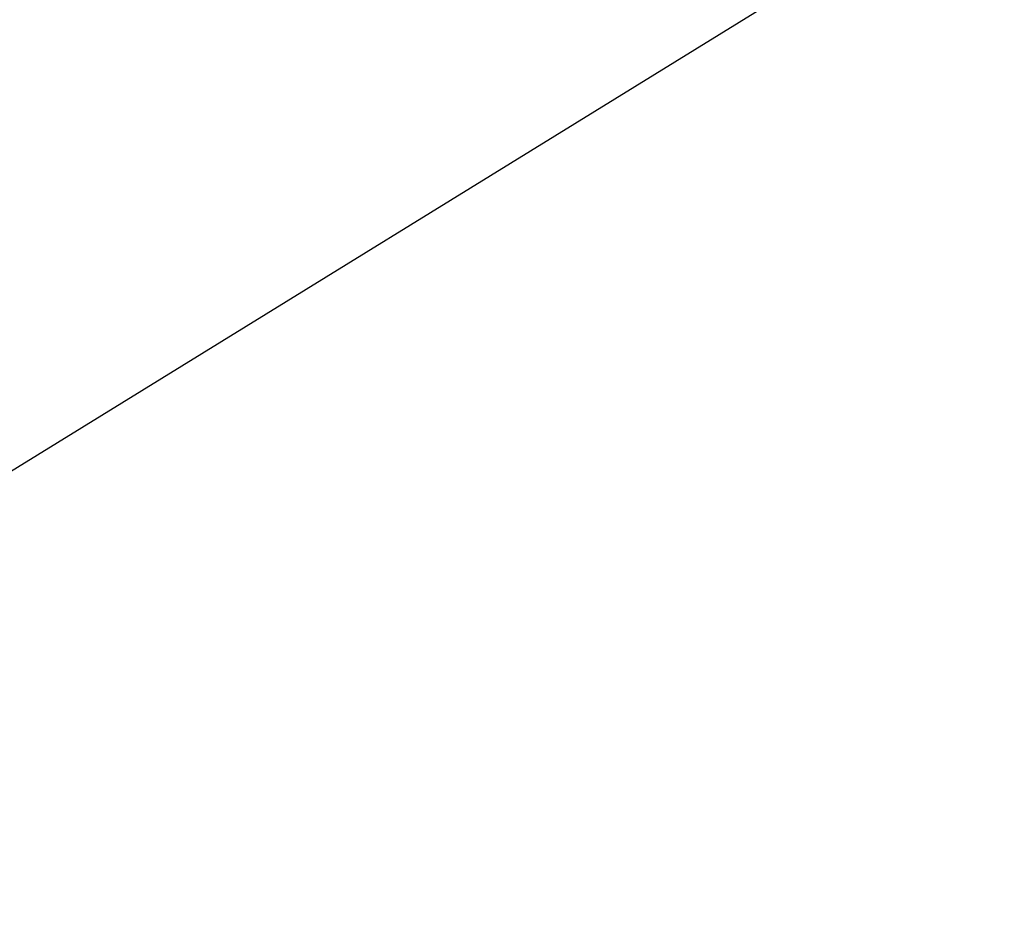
# Model space of a CAD drawing. Extents: x -219 to 381, y -9 to 31.
# Tile 213 of 256: x -0.61014 to -0.60843, y 18.27098 to 18.27255. Entities that reach past the tile are written whole.
import ezdxf

# ---------------------------------------------------------------- set-up
doc = ezdxf.new("R2010")
doc.units = 0
doc.header["$LTSCALE"] = 25.4
doc.layers.get('0').update_dxf_attribs({"color": 13, "linetype": 'CONTINUOUS'})

# ---------------------------------------------------------------- blocks, each defined once
blk = doc.blocks.new('IMPULSE-LED-S-8115_STL_1')
at = {"color": 250}
blk.add_line((-0.6937972, 18.2202091, 4.2698178), (-0.5325263, 18.3196087, 4.3791928), dxfattribs=at)
blk.add_line((-0.6937972, 18.2202091, 4.2698178), (-0.5325263, 18.3196087, 4.3791928), dxfattribs=at)
mesh = blk.add_polyface(dxfattribs=at)
corners = [(-0.3031521, 18.3175697, 218.1590271), (-0.3391664, 18.3690834, 218.1547546), (-0.6092705, 18.0943069, 217.9402771)]
mesh.append_faces([[corners[k] for k in face] for face in [(0, 1, 2)]], dxfattribs={"color": 250})
mesh = blk.add_polyface(dxfattribs=at)
corners = [(-0.4567477, 18.2066746, 219.1433563), (-0.6098645, 18.0951214, 219.2527313), (-0.5510153, 18.3503017, 219.132782)]
mesh.append_faces([[corners[k] for k in face] for face in [(0, 1, 2)]], dxfattribs={"color": 250})
mesh = blk.add_polyface(dxfattribs=at)
corners = [(-0.2380351, 18.2343197, 218.1660614), (-0.3031521, 18.3175697, 218.1590271), (-0.6092705, 18.0943069, 217.9402771)]
mesh.append_faces([[corners[k] for k in face] for face in [(0, 1, 2)]], dxfattribs={"color": 250})

msp = doc.modelspace()

# ---------------------------------------------------------------- block references
at = {"color": 0}
msp.add_blockref('IMPULSE-LED-S-8115_STL_1', (0, 0), dxfattribs=at)

doc.saveas('drawing.dxf')
